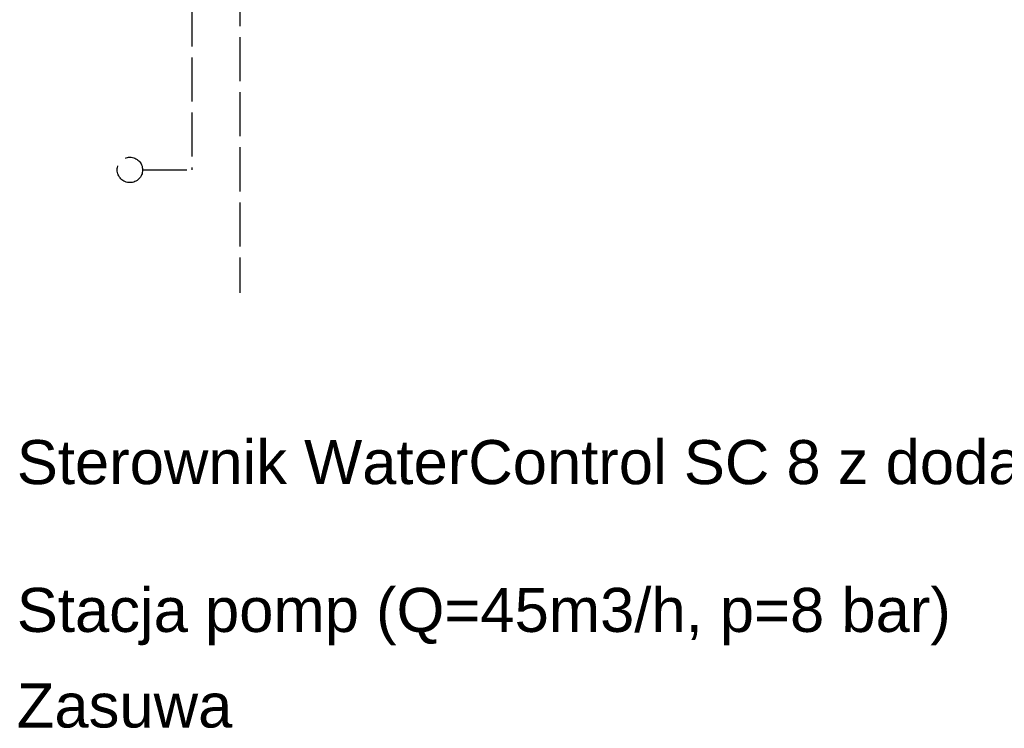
# Model space of a CAD drawing. Extents: x -118729 to -53705, y 33529 to 45095.
# Tile 35 of 83: x -62575 to -62016, y 35019 to 35421. Entities that reach past the tile are written whole.
import ezdxf

# ---------------------------------------------------------------- set-up
doc = ezdxf.new("R2010")
doc.units = 0
doc.header["$LTSCALE"] = 10
doc.header["$MEASUREMENT"] = 0
doc.linetypes.add('GEN3A', pattern=[3.125, 2.5, -0.625])
doc.layers.add('PRZEWOD STERUJACY 2(3)x1.5mm2', color=6, linetype='GEN3A')
doc.layers.add('S_TAB_RZĘDNYCH', color=9, linetype='CONTINUOUS', lineweight=13)
doc.styles.add('ROMANS', font='arial.ttf', dxfattribs={"height": 20})

msp = doc.modelspace()

# ---------------------------------------------------------------- linework, layer by layer
at = {"layer": 'PRZEWOD STERUJACY 2(3)x1.5mm2', "color": 7, "linetype": 'GEN3A'}
for p, q in [((-62477.16, 35493.45), (-62477.16, 35335.9)), ((-62449.95, 35442.5), (-62449.95, 35266.19)), ((-62505.16, 35335.9), (-62477.16, 35335.9))]:
    msp.add_line(p, q, dxfattribs=at)
msp.add_circle((-62512.36, 35335.9), 7.19, dxfattribs=at)

# ---------------------------------------------------------------- texts
at = {"layer": 'S_TAB_RZĘDNYCH', "color": 7, "style": 'ROMANS'}
for s, p in [('Sterownik WaterControl SC 8 z dodatkową stacyjką na kluczyk', (-62576.53, 35157.75)), ('Stacja pomp (Q=45m3/h, p=8 bar)', (-62576.53, 35073.95)), ('Zasuwa', (-62576.53, 35019.77))]:
    msp.add_text(s, height=25, dxfattribs=at).set_placement(p)

doc.saveas('drawing.dxf')
